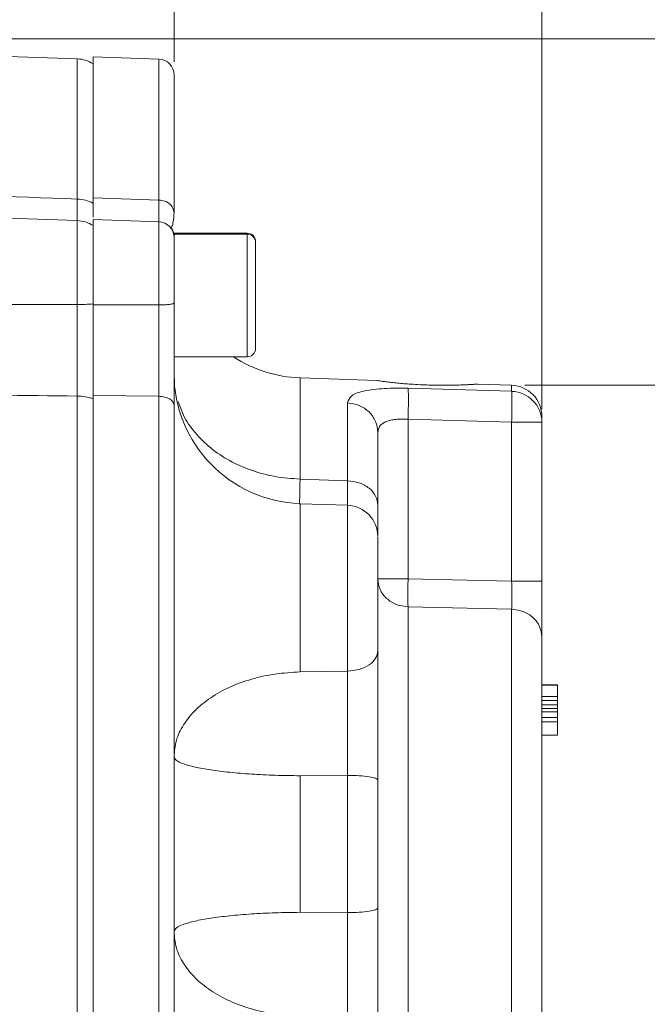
# Model space of a CAD drawing. Header units: inches. Extents: x 0.3 to 33.9, y 0.2 to 21.6.
# Tile 13 of 26: x 25.3 to 27.7, y 8.9 to 12.7. Entities that reach past the tile are written whole.
import ezdxf

# ---------------------------------------------------------------- set-up
doc = ezdxf.new("R2010")
doc.units = ezdxf.units.IN
doc.header["$MEASUREMENT"] = 0
doc.layers.add('SLD-0', color=7, linetype='Continuous', lineweight=15)
doc.styles.add('SLDTEXTSTYLE0', font='TXT', dxfattribs={"width": 0.75})
doc.dimstyles.new('SLDDIMSTYLE0', dxfattribs={"dimtxt": 0.25, "dimasz": 0.13, "dimexe": 0, "dimexo": 0.0625, "dimgap": 0.0625, "dimtad": 0, "dimtih": 1, "dimtoh": 1, "dimrnd": 1e-09, "dimzin": 12, "dimdsep": 46, "dimtxsty": 'SLDTEXTSTYLE0', "dimsah": 1, "dimcen": 0.09, "dimadec": 0, "dimazin": 3, "dimtfac": 1, "dimtofl": 0, "dimtmove": 0, "dimatfit": 3, "dimfxl": 1, "dimfrac": 2, "dimtolj": 1, "dimtzin": 12, "dimarcsym": 0})

# ---------------------------------------------------------------- blocks, each defined once
blk = doc.blocks.new('_D_6')
at = {"layer": 'SLD-0'}
for p, q in [((25.8935, 12.5166), (25.8935, 13.5957)), ((24.2195, 13.5075), (24.1687, 13.5075)), ((24.1687, 13.5075), (24.1687, 13.1106)), ((24.993, 13.5075), (25.0437, 13.5075)), ((25.0437, 13.5075), (25.0437, 13.1106)), ((23.319, 13.4707), (24.0799, 13.4707)), ((25.8935, 13.4707), (25.1325, 13.4707)), ((24.1687, 13.1106), (24.2195, 13.1106)), ((25.0437, 13.1106), (24.993, 13.1106))]:
    blk.add_line(p, q, dxfattribs=at)
for points in [[(23.319, 13.4707), (23.449, 13.4507), (23.449, 13.4907)], [(25.8935, 13.4707), (25.7635, 13.4907), (25.7635, 13.4507)]]:
    blk.add_solid(points, dxfattribs=at)
at = {"layer": 'SLD-0', "char_height": 0.25, "attachment_point": 1, "style": 'SLDTEXTSTYLE0'}
for s, insert in [('2.57', (24.1814, 13.8805, -2.4475)), ('65.4', (24.283, 13.4329, -2.4475))]:
    blk.add_mtext(s, dxfattribs=dict(at, insert=insert))
blk = doc.blocks.new('_D_7')
at = {"layer": 'SLD-0'}
for p, q in [((27.3015, 11.1869), (27.3015, 14.7768)), ((24.8311, 14.6886), (24.7803, 14.6886)), ((24.7803, 14.6886), (24.7803, 14.2917)), ((25.7893, 14.6886), (25.8401, 14.6886)), ((25.8401, 14.6886), (25.8401, 14.2917)), ((23.319, 14.6518), (24.6916, 14.6518)), ((27.3015, 14.6518), (25.9289, 14.6518)), ((24.7803, 14.2917), (24.8311, 14.2917)), ((25.8401, 14.2917), (25.7893, 14.2917))]:
    blk.add_line(p, q, dxfattribs=at)
for points in [[(23.319, 14.6518), (23.449, 14.6318), (23.449, 14.6718)], [(27.3015, 14.6518), (27.1715, 14.6718), (27.1715, 14.6318)]]:
    blk.add_solid(points, dxfattribs=at)
at = {"layer": 'SLD-0', "char_height": 0.25, "attachment_point": 1, "style": 'SLDTEXTSTYLE0'}
for s, insert in [('3.98', (24.8854, 15.0616, -2.4475)), ('101.2', (24.8946, 14.614, -2.4475))]:
    blk.add_mtext(s, dxfattribs=dict(at, insert=insert))
blk = doc.blocks.new('_D_10')
at = {"layer": 'SLD-0'}
for p, q in [((27.2357, 11.2786), (29.0613, 11.2786)), ((28.9363, 11.2786), (28.9363, 8.5626)), ((28.4572, 8.1886), (28.4064, 8.1886)), ((28.4064, 8.1886), (28.4064, 7.7917)), ((29.4154, 8.1886), (29.4662, 8.1886)), ((29.4662, 8.1886), (29.4662, 7.7917)), ((28.4064, 7.7917), (28.4572, 7.7917)), ((29.4662, 7.7917), (29.4154, 7.7917)), ((28.9363, 5.0249), (28.9363, 7.7409)), ((26.866, 5.0249), (29.0613, 5.0249))]:
    blk.add_line(p, q, dxfattribs=at)
for points in [[(28.9363, 11.2786), (28.9163, 11.1486), (28.9563, 11.1486)], [(28.9363, 5.0249), (28.9563, 5.1549), (28.9163, 5.1549)]]:
    blk.add_solid(points, dxfattribs=at)
at = {"layer": 'SLD-0', "char_height": 0.25, "attachment_point": 1, "style": 'SLDTEXTSTYLE0'}
for s, insert in [('6.25', (28.5114, 8.5616, -2.4475)), ('158.8', (28.5206, 8.114, -2.4475))]:
    blk.add_mtext(s, dxfattribs=dict(at, insert=insert))
blk = doc.blocks.new('_D_11')
at = {"layer": 'SLD-0'}
for p, q in [((23.369, 12.6045), (30.951, 12.6045)), ((30.826, 12.6045), (30.826, 9.2256)), ((30.3469, 8.8515), (30.2962, 8.8515)), ((30.2962, 8.8515), (30.2962, 8.4547)), ((31.3051, 8.8515), (31.3559, 8.8515)), ((31.3559, 8.8515), (31.3559, 8.4547)), ((30.2962, 8.4547), (30.3469, 8.4547)), ((31.3559, 8.4547), (31.3051, 8.4547)), ((30.826, 5.0249), (30.826, 8.4039)), ((26.866, 5.0249), (30.951, 5.0249))]:
    blk.add_line(p, q, dxfattribs=at)
for points in [[(30.826, 12.6045), (30.806, 12.4745), (30.846, 12.4745)], [(30.826, 5.0249), (30.846, 5.1549), (30.806, 5.1549)]]:
    blk.add_solid(points, dxfattribs=at)
at = {"layer": 'SLD-0', "char_height": 0.25, "attachment_point": 1, "style": 'SLDTEXTSTYLE0'}
for s, insert in [('7.58', (30.4012, 9.2246, -2.4475)), ('192.5', (30.4104, 8.7769, -2.4475))]:
    blk.add_mtext(s, dxfattribs=dict(at, insert=insert))

msp = doc.modelspace()

# ---------------------------------------------------------------- linework, layer by layer
at = {"color": 7, "linetype": 'Continuous', "lineweight": 15}
for p, q in [((25.5232, 12.5276), (23.319, 12.6045)), ((25.8356, 12.5266), (25.5835, 12.5354)), ((25.5835, 12.5354), (25.5835, 11.9963)), ((25.5232, 11.9086), (23.319, 11.9856)), ((25.8356, 11.9874), (25.5835, 11.9963)), ((25.5835, 11.9963), (25.5835, 11.9758)), ((25.8356, 11.904), (25.5835, 11.9128)), ((25.5835, 11.9128), (25.5835, 11.5858)), ((26.1735, 11.8604), (25.8935, 11.8604)), ((25.8935, 11.8565), (25.8935, 11.859)), ((26.1735, 11.8565), (25.8935, 11.8565)), ((25.8935, 11.3875), (25.8935, 11.8565)), ((26.2055, 11.4195), (26.2055, 11.8245)), ((25.8356, 11.5857), (25.5835, 11.5858)), ((25.8935, 11.3875), (26.1735, 11.3875)), ((25.8959, 11.2787), (25.8935, 11.3281)), ((25.8957, 11.2923), (25.8935, 11.3106)), ((26.6712, 11.2966), (26.376, 11.3069)), ((26.7893, 11.2668), (27.1857, 11.2553)), ((27.1857, 11.2786), (27.056, 11.2831)), ((25.5232, 7.8117), (25.5232, 11.2374)), ((25.8356, 11.2364), (25.5835, 11.239)), ((25.5835, 11.239), (25.5835, 7.8054)), ((25.8356, 11.2364), (25.8356, 7.808)), ((26.5577, 10.9131), (26.5577, 11.2109)), ((27.3015, 11.1369), (27.3015, 11.1587)), ((26.7893, 11.1485), (26.7893, 10.5373)), ((26.7893, 11.1485), (27.1857, 11.1368)), ((27.1857, 10.5288), (27.1857, 11.1368)), ((27.3015, 11.1369), (27.3015, 10.5289)), ((26.376, 10.9195), (26.5577, 10.9131)), ((26.5577, 10.8191), (26.376, 10.8254)), ((26.7893, 10.5373), (27.1857, 10.5288)), ((26.7893, 10.4305), (27.1857, 10.4216)), ((26.376, 10.1815), (26.5577, 10.1847)), ((27.3015, 10.1327), (27.3615, 10.1327)), ((27.3615, 10.1316), (27.3015, 10.1316)), ((27.3015, 10.1311), (27.3615, 10.1311)), ((27.3615, 10.131), (27.3015, 10.131)), ((27.3015, 10.1307), (27.3615, 10.1307)), ((27.3015, 10.1302), (27.3615, 10.1302)), ((27.3015, 10.0876), (27.3615, 10.0876)), ((27.3015, 10.0725), (27.3615, 10.0725)), ((27.3015, 10.0553), (27.3615, 10.0553)), ((27.3015, 10.0553), (27.3615, 10.0553)), ((27.3015, 10.0417), (27.3615, 10.0417)), ((27.3615, 10.0285), (27.3015, 10.0285)), ((27.3615, 10.0065), (27.3015, 10.0065)), ((27.3615, 9.9901), (27.3015, 9.9901)), ((27.3015, 9.9393), (27.3615, 9.9393)), ((26.5577, 9.7855), (26.376, 9.7842)), ((26.376, 9.7842), (26.376, 9.2616)), ((26.5577, 9.2603), (26.5577, 9.7855)), ((26.376, 9.2616), (26.5577, 9.2603))]:
    msp.add_line(p, q, dxfattribs=at)
at = {"color": 8, "linetype": 'Continuous', "lineweight": 15}
for p, q in [((25.5232, 11.9912), (25.5232, 12.5276)), ((25.8356, 12.5266), (25.8356, 11.9874)), ((25.5232, 11.5875), (25.5232, 11.9086)), ((25.8356, 11.904), (25.8356, 11.5857)), ((26.1735, 11.8565), (26.1735, 11.8604)), ((26.1735, 11.3875), (26.1735, 11.8565)), ((26.376, 11.3069), (26.376, 10.9195)), ((27.1857, 11.2553), (27.1857, 11.2786)), ((26.376, 10.8254), (26.376, 10.1815)), ((26.5577, 10.1847), (26.5577, 10.8191)), ((26.7893, 10.4305), (26.7893, 8.5067)), ((27.1857, 10.4216), (27.1857, 8.5205))]:
    msp.add_line(p, q, dxfattribs=at)
at = {"color": 7, "linetype": 'Continuous', "lineweight": 15}
for centre, radius, start, end in [((25.519, 12.4076), 0.12, 57.4864, 88), ((25.8335, 12.4666), 0.06, 0, 88), ((25.5198, 11.8522), 0.139, 62.7511, 88.6215), ((25.519, 11.7887), 0.12, 57.4864, 88), ((25.8335, 11.844), 0.06, 0, 88), ((25.8335, 11.848), 0.06, 0, 36.9168), ((26.1735, 11.8284), 0.032, 0, 90), ((26.1735, 11.8245), 0.032, 0, 90), ((25.5215, 12.3744), 0.7869, 270.1194, 274.5154), ((26.1735, 11.4195), 0.032, 270, 0), ((26.3935, 11.8066), 0.5, 236.9475, 268), ((26.3935, 11.3251), 0.5, 180, 268), ((27.1815, 11.1587), 0.12, 0, 88), ((25.5207, 11.0481), 0.1893, 70.6431, 89.2618), ((27.1823, 11.1362), 0.1191, 0.3683, 88.3986), ((27.2139, 41.5839), 30.4471, 269.94676, 270.1647), ((26.5535, 10.6992), 0.12, 0, 88)]:
    msp.add_arc(centre, radius, start, end, dxfattribs=at)
for points, knots in [([(25.8935, 12.4666), (25.8935, 12.4634), (25.8935, 12.4571), (25.8935, 12.4075), (25.8935, 12.3303), (25.8935, 12.2246), (25.8935, 12.096), (25.8935, 11.9905), (25.8935, 11.9382)], [0, 0, 0, 0, 0.171594, 0.342271, 0.511803, 0.677325, 0.840122, 1, 1, 1, 1]), ([(23.319, 12.0686), (23.8047, 12.0516), (24.5395, 12.0258), (25.2742, 11.9999), (25.5232, 11.9912)], [0, 0, 0, 0, 0.661168, 1, 1, 1, 1]), ([(25.5835, 11.9963), (25.5835, 11.9874), (25.5835, 11.9741), (25.5835, 11.9591), (25.5835, 11.9482), (25.5835, 11.9383), (25.5835, 11.9289), (25.5835, 11.9243), (25.5835, 11.9219)], [0, 0, 0, 0, 0.265773, 0.398698, 0.534807, 0.685927, 0.837275, 1, 1, 1, 1]), ([(25.8817, 11.8836), (25.8831, 11.8844), (25.8869, 11.8866), (25.8903, 11.9019), (25.8931, 11.9198), (25.8934, 11.9322), (25.8935, 11.9376)], [0, 0, 0, 0, 0.19999, 0.557474, 0.808092, 1, 1, 1, 1]), ([(25.8935, 11.8426), (25.8935, 11.843), (25.8935, 11.844), (25.8935, 11.8335), (25.8935, 11.812), (25.8935, 11.7801), (25.8935, 11.7404), (25.8935, 11.6941), (25.8935, 11.6439), (25.8935, 11.6101), (25.8935, 11.5934)], [0, 0, 0, 0, 0.057744, 0.193867, 0.329989, 0.462578, 0.595166, 0.731289, 0.867412, 1, 1, 1, 1]), ([(23.319, 11.5901), (23.7081, 11.5894), (24.4429, 11.5881), (25.1776, 11.5877), (25.5232, 11.5875)], [0, 0, 0, 0, 0.5296757, 1, 1, 1, 1]), ([(25.5232, 11.2374), (25.5232, 11.2631), (25.5234, 11.3154), (25.5235, 11.4029), (25.5234, 11.495), (25.5232, 11.5563), (25.5232, 11.5875)], [0, 0, 0, 0, 0.2457241, 0.5000016, 0.7457236, 1, 1, 1, 1]), ([(25.5835, 11.59), (25.5835, 11.5613), (25.5835, 11.5031), (25.5835, 11.4163), (25.5835, 11.3319), (25.5835, 11.2694), (25.5835, 11.2358), (25.5835, 11.2267)], [0, 0, 0, 0, 0.225412, 0.457361, 0.682763, 0.914702, 1, 1, 1, 1]), ([(25.5835, 11.5858), (25.5835, 11.5697), (25.5835, 11.5456), (25.5835, 11.5131), (25.5835, 11.4876), (25.5835, 11.4611), (25.5835, 11.4293), (25.5835, 11.3979), (25.5835, 11.3618), (25.5835, 11.3278), (25.5835, 11.2959), (25.5835, 11.2668), (25.5835, 11.2495), (25.5835, 11.239)], [0, 0, 0, 0, 0.132632, 0.198967, 0.266892, 0.342302, 0.417825, 0.531038, 0.606564, 0.727939, 0.829323, 0.896928, 1, 1, 1, 1]), ([(25.8356, 11.5857), (25.8356, 11.5579), (25.8357, 11.5082), (25.8357, 11.4419), (25.8357, 11.3872), (25.8357, 11.3441), (25.8357, 11.3031), (25.8356, 11.2686), (25.8356, 11.2459), (25.8356, 11.2364)], [0, 0, 0, 0, 0.227167, 0.405662, 0.543405, 0.681946, 0.778223, 0.906866, 1, 1, 1, 1]), ([(25.8935, 11.5934), (25.8935, 11.5591), (25.8935, 11.4905), (25.8935, 11.3883), (25.8935, 11.2899), (25.8935, 11.2315), (25.8935, 11.2022)], [0, 0, 0, 0, 0.250005, 0.500038, 0.749999, 1, 1, 1, 1]), ([(26.5577, 11.2109), (26.5608, 11.2208), (26.567, 11.2403), (26.6104, 11.2555), (26.6572, 11.263), (26.6981, 11.2663), (26.7426, 11.2677), (26.7738, 11.2671), (26.7893, 11.2668)], [0, 0, 0, 0, 0.257226, 0.510047, 0.635106, 0.757972, 0.879731, 1, 1, 1, 1]), ([(26.7495, 11.2867), (26.7411, 11.2876), (26.7241, 11.2894), (26.7036, 11.292), (26.6872, 11.2941), (26.6763, 11.2957), (26.6707, 11.2965), (26.671, 11.2965), (26.6712, 11.2965)], [0, 0, 0, 0, 0.176809, 0.358723, 0.535539, 0.717539, 0.893309, 1, 1, 1, 1]), ([(27.056, 11.2831), (27.0562, 11.2831), (27.0569, 11.2831), (27.0529, 11.2828), (27.044, 11.2822), (27.0303, 11.2814), (27.0121, 11.2805), (26.9899, 11.2796), (26.9639, 11.2789), (26.9347, 11.2786), (26.9028, 11.2787), (26.8692, 11.2794), (26.8347, 11.2807), (26.8028, 11.2825), (26.774, 11.2846), (26.7577, 11.286), (26.7495, 11.2867)], [0, 0, 0, 0, 0.025008, 0.098635, 0.169115, 0.241555, 0.313666, 0.387695, 0.463106, 0.540518, 0.619426, 0.700483, 0.78191, 0.865644, 0.932186, 1, 1, 1, 1]), ([(26.7893, 11.2668), (26.7896, 11.263), (26.7904, 11.2553), (26.7907, 11.2273), (26.7904, 11.1905), (26.7896, 11.1625), (26.7893, 11.1485)], [0, 0, 0, 0, 0.250114, 0.5, 0.749886, 1, 1, 1, 1]), ([(25.5232, 11.2374), (25.1172, 11.2417), (24.3825, 11.2494), (23.6477, 11.2572), (23.319, 11.2607)], [0, 0, 0, 0, 0.55255, 1, 1, 1, 1]), ([(27.1857, 11.1368), (27.186, 11.1504), (27.1868, 11.1785), (27.187, 11.2134), (27.1869, 11.2358), (27.1864, 11.2493), (27.1859, 11.2532), (27.1857, 11.2553)], [0, 0, 0, 0, 0.241771, 0.499322, 0.700331, 0.837915, 1, 1, 1, 1]), ([(25.8935, 11.2022), (25.8935, 11.1224), (25.8935, 10.9614), (25.8935, 10.6994), (25.8935, 10.4217), (25.8935, 10.1298), (25.8935, 9.8281), (25.8935, 9.5218), (25.8935, 9.2155), (25.8935, 8.9138), (25.8935, 8.6221), (25.8935, 8.3446), (25.8935, 8.0829), (25.8935, 7.922), (25.8935, 7.8423)], [0, 0, 0, 0, 0.079937, 0.161332, 0.244098, 0.328859, 0.414198, 0.5, 0.585797, 0.671136, 0.755901, 0.838663, 0.920061, 1, 1, 1, 1]), ([(26.376, 10.9195), (26.3441, 10.9217), (26.2803, 10.9263), (26.1888, 10.951), (26.1049, 10.988), (26.0315, 11.037), (25.9719, 11.0962), (25.93, 11.1564), (25.9162, 11.1981), (25.9104, 11.2154)], [0, 0, 0, 0, 0.148918, 0.297836, 0.446754, 0.595672, 0.74459, 0.893509, 1, 1, 1, 1]), ([(26.6735, 11.0971), (26.6749, 11.1062), (26.6771, 11.1197), (26.6914, 11.1327), (26.7053, 11.14), (26.7226, 11.1451), (26.7424, 11.1481), (26.765, 11.1495), (26.7811, 11.1488), (26.7893, 11.1485)], [0, 0, 0, 0, 0.264937, 0.392212, 0.51681, 0.632975, 0.751696, 0.873788, 1, 1, 1, 1]), ([(26.6735, 10.8193), (26.6735, 10.8582), (26.6735, 10.9358), (26.6735, 11.0292), (26.6735, 11.0745), (26.6735, 11.0971)], [0, 0, 0, 0, 0.3332602, 0.6667561, 1, 1, 1, 1]), ([(26.6735, 10.8193), (26.6735, 10.7935), (26.6735, 10.7445), (26.6735, 10.7194), (26.6735, 10.7076)], [0, 0, 0, 0, 0.528222, 1, 1, 1, 1]), ([(26.6735, 10.2629), (26.6735, 10.2845), (26.6735, 10.3287), (26.6735, 10.4101), (26.6735, 10.4928), (26.6735, 10.5688), (26.6735, 10.633), (26.6735, 10.6779), (26.6735, 10.6997), (26.6735, 10.6971), (26.6735, 10.6964)], [0, 0, 0, 0, 0.131859, 0.270236, 0.408614, 0.540472, 0.672331, 0.810709, 0.949086, 1, 1, 1, 1]), ([(26.7893, 10.5373), (26.7891, 10.5263), (26.7887, 10.5044), (26.7885, 10.474), (26.7887, 10.4479), (26.7891, 10.4363), (26.7893, 10.4305)], [0, 0, 0, 0, 0.250045, 0.5, 0.749955, 1, 1, 1, 1]), ([(27.1857, 10.5288), (27.1859, 10.5145), (27.1863, 10.4904), (27.1864, 10.4597), (27.1862, 10.437), (27.1858, 10.4266), (27.1857, 10.4216)], [0, 0, 0, 0, 0.3224934, 0.5431838, 0.7777772, 1, 1, 1, 1]), ([(27.3015, 10.5289), (27.3015, 10.5068), (27.3015, 10.4626), (27.3015, 10.4016), (27.3015, 10.349), (27.3015, 10.326), (27.3015, 10.3144)], [0, 0, 0, 0, 0.2498446, 0.499687, 0.7496388, 1, 1, 1, 1]), ([(27.3015, 10.3144), (27.3015, 10.2914), (27.3015, 10.2445), (27.3015, 10.1479), (27.3015, 10.0324), (27.3015, 9.8996), (27.3015, 9.7557), (27.3015, 9.6072), (27.3015, 9.4606), (27.3015, 9.3192), (27.3015, 9.183), (27.3015, 9.0527), (27.3015, 8.932), (27.3015, 8.8271), (27.3015, 8.7429), (27.3015, 8.6832), (27.3015, 8.6469), (27.3015, 8.6426), (27.3015, 8.6405)], [0, 0, 0, 0, 0.059446, 0.121453, 0.185292, 0.250088, 0.314884, 0.378722, 0.440729, 0.500175, 0.559621, 0.621628, 0.685467, 0.750263, 0.815059, 0.878898, 0.940904, 1, 1, 1, 1]), ([(26.6735, 9.7679), (26.6735, 9.8122), (26.6735, 9.9008), (26.6735, 10.0325), (26.6735, 10.157), (26.6735, 10.2276), (26.6735, 10.2629)], [0, 0, 0, 0, 0.250628, 0.501002, 0.750578, 1, 1, 1, 1]), ([(26.5577, 9.7855), (26.5577, 9.7987), (26.5578, 9.8302), (26.5579, 9.8708), (26.558, 9.9085), (26.5581, 9.9419), (26.5581, 9.9971), (26.5581, 10.0605), (26.5579, 10.1292), (26.5577, 10.1653), (26.5577, 10.1847)], [0, 0, 0, 0, 0.093325, 0.222291, 0.283368, 0.357862, 0.457584, 0.677443, 0.826925, 1, 1, 1, 1]), ([(27.3615, 10.0876), (27.3615, 10.0887), (27.3615, 10.0933), (27.3615, 10.103), (27.3615, 10.1166), (27.3615, 10.1274), (27.3615, 10.1294), (27.3615, 10.1302)], [0, 0, 0, 0, 0.04482, 0.175114, 0.424426, 0.780644, 1, 1, 1, 1]), ([(27.3615, 10.0876), (27.3615, 10.0862), (27.3615, 10.0829), (27.3615, 10.0783), (27.3615, 10.0748), (27.3615, 10.0729), (27.3615, 10.0726), (27.3615, 10.0725)], [0, 0, 0, 0, 0.191312, 0.462459, 0.755434, 0.8996, 1, 1, 1, 1]), ([(27.3615, 10.0575), (27.3615, 10.0591), (27.3615, 10.0625), (27.3615, 10.0682), (27.3615, 10.0722), (27.3615, 10.0725)], [0, 0, 0, 0, 0.436289, 0.95895, 1, 1, 1, 1]), ([(27.3615, 10.0417), (27.3615, 10.0426), (27.3615, 10.0447), (27.3615, 10.0483), (27.3615, 10.0519), (27.3615, 10.0547), (27.3615, 10.0551), (27.3615, 10.0553)], [0, 0, 0, 0, 0.104067, 0.25608, 0.507447, 0.772481, 1, 1, 1, 1]), ([(27.3615, 10.0285), (27.3615, 10.0286), (27.3615, 10.029), (27.3615, 10.0315), (27.3615, 10.0349), (27.3615, 10.0386), (27.3615, 10.0408), (27.3615, 10.0417)], [0, 0, 0, 0, 0.177049, 0.431906, 0.692915, 0.862697, 1, 1, 1, 1]), ([(27.3615, 10.0065), (27.3615, 10.0066), (27.3615, 10.0106), (27.3615, 10.0175), (27.3615, 10.0249), (27.3615, 10.0289), (27.3615, 10.0294), (27.3615, 10.0295)], [0, 0, 0, 0, 0.00821, 0.316477, 0.635136, 0.856072, 1, 1, 1, 1]), ([(27.3615, 9.9901), (27.3615, 9.9915), (27.3615, 9.9949), (27.3615, 10), (27.3615, 10.0041), (27.3615, 10.0062), (27.3615, 10.0064), (27.3615, 10.0065)], [0, 0, 0, 0, 0.170527, 0.405102, 0.725018, 0.902481, 1, 1, 1, 1]), ([(27.3615, 9.9393), (27.3615, 9.9395), (27.3615, 9.9397), (27.3615, 9.941), (27.3615, 9.9426), (27.3615, 9.9445), (27.3615, 9.9477), (27.3615, 9.951), (27.3615, 9.954), (27.3615, 9.956), (27.3615, 9.9581), (27.3615, 9.9603), (27.3615, 9.9626), (27.3615, 9.9651), (27.3615, 9.9676), (27.3615, 9.9708), (27.3615, 9.975), (27.3615, 9.9794), (27.3615, 9.9835), (27.3615, 9.9863), (27.3615, 9.9885), (27.3615, 9.9896), (27.3615, 9.9901)], [0, 0, 0, 0, 0.071555, 0.144863, 0.179824, 0.250062, 0.321211, 0.42929, 0.467299, 0.505358, 0.543569, 0.581832, 0.620703, 0.659632, 0.698746, 0.737926, 0.806601, 0.875783, 0.919405, 0.9634, 0.981576, 1, 1, 1, 1]), ([(26.6735, 8.7829), (26.6735, 8.8182), (26.6735, 8.8889), (26.6735, 9.0135), (26.6735, 9.1452), (26.6735, 9.2338), (26.6735, 9.2781)], [0, 0, 0, 0, 0.249422, 0.498998, 0.749372, 1, 1, 1, 1]), ([(26.5577, 8.8609), (26.5577, 8.8803), (26.5579, 8.9165), (26.5581, 8.9852), (26.5581, 9.0486), (26.5581, 9.1039), (26.558, 9.1373), (26.5579, 9.175), (26.5578, 9.2156), (26.5577, 9.2471), (26.5577, 9.2603)], [0, 0, 0, 0, 0.1730747, 0.3225573, 0.5424161, 0.6421378, 0.7166316, 0.7777093, 0.9066754, 1, 1, 1, 1])]:
    msp.add_open_spline(points, degree=3, knots=knots, dxfattribs=at)
at = {"color": 8, "linetype": 'Continuous', "lineweight": 15}
for points, knots in [([(25.5233, 11.9036), (25.5233, 11.9031), (25.5234, 11.9008), (25.5235, 11.9139), (25.5234, 11.9422), (25.5232, 11.9747), (25.5232, 11.9912)], [0, 0, 0, 0, 0.083996, 0.392794, 0.691203, 1, 1, 1, 1]), ([(25.8356, 11.9874), (25.8356, 11.9811), (25.8356, 11.9661), (25.8357, 11.9477), (25.8357, 11.9301), (25.8357, 11.915), (25.8357, 11.9062), (25.8357, 11.9039), (25.8357, 11.9034)], [0, 0, 0, 0, 0.145946, 0.347536, 0.498406, 0.715509, 0.931358, 1, 1, 1, 1]), ([(25.8916, 11.8554), (25.8911, 11.8599), (25.8899, 11.8703), (25.8833, 11.8785), (25.8794, 11.8832)], [0, 0, 0, 0, 0.429568, 1, 1, 1, 1]), ([(26.3744, 10.8236), (26.3743, 10.8243), (26.3742, 10.8294), (26.3746, 10.8596), (26.3755, 10.8995), (26.376, 10.9195)], [0, 0, 0, 0, 0.073063, 0.536501, 1, 1, 1, 1]), ([(26.5581, 10.8196), (26.5581, 10.8265), (26.558, 10.839), (26.5579, 10.8712), (26.5577, 10.8985), (26.5577, 10.9131)], [0, 0, 0, 0, 0.3582277, 0.6556439, 1, 1, 1, 1])]:
    msp.add_open_spline(points, degree=3, knots=knots, dxfattribs=at)
at = {"color": 7, "linetype": 'Continuous', "lineweight": 15}
for points in [[(25.8935, 11.9382), (25.8926, 11.9445), (25.8909, 11.9571), (25.8776, 11.9732), (25.8585, 11.9846), (25.8432, 11.9865), (25.8356, 11.9874)], [(25.8935, 11.5934), (25.8926, 11.5924), (25.8909, 11.5904), (25.8776, 11.5879), (25.8585, 11.5861), (25.8432, 11.5858), (25.8356, 11.5857)], [(25.8935, 11.2022), (25.8926, 11.2066), (25.8909, 11.2154), (25.8776, 11.2265), (25.8585, 11.2345), (25.8432, 11.2358), (25.8356, 11.2364)], [(26.5577, 11.2109), (26.573, 11.2088), (26.6036, 11.2045), (26.6417, 11.178), (26.6683, 11.1409), (26.6717, 11.1117), (26.6735, 11.0971)], [(26.5577, 10.9131), (26.573, 10.9113), (26.6036, 10.9078), (26.6417, 10.886), (26.6683, 10.8554), (26.6717, 10.8314), (26.6735, 10.8193)], [(26.7893, 10.5373), (26.774, 10.5373), (26.7434, 10.5373), (26.7052, 10.5373), (26.6786, 10.5373), (26.6752, 10.5372), (26.6735, 10.5372)], [(26.6735, 10.5372), (26.6752, 10.5235), (26.6786, 10.4962), (26.7052, 10.4614), (26.7434, 10.4365), (26.774, 10.4325), (26.7893, 10.4305)], [(27.3015, 10.5289), (27.2997, 10.5289), (27.2963, 10.5289), (27.2697, 10.5289), (27.2316, 10.5288), (27.201, 10.5288), (27.1857, 10.5288)], [(27.3015, 10.3144), (27.2997, 10.3282), (27.2963, 10.3556), (27.2697, 10.3906), (27.2316, 10.4155), (27.201, 10.4196), (27.1857, 10.4216)], [(26.5577, 10.1847), (26.573, 10.1862), (26.6036, 10.1891), (26.6417, 10.2073), (26.6683, 10.2328), (26.6717, 10.2528), (26.6735, 10.2629)], [(26.376, 10.1815), (26.3441, 10.1796), (26.2803, 10.1759), (26.1889, 10.1553), (26.1049, 10.1247), (26.0316, 10.0839), (25.9715, 10.0349), (25.9272, 9.9794), (25.8988, 9.9193), (25.8952, 9.8778), (25.8935, 9.857)], [(25.8935, 9.857), (25.8952, 9.8523), (25.8988, 9.843), (25.9272, 9.8295), (25.9715, 9.8171), (26.0316, 9.8061), (26.1049, 9.7969), (26.1889, 9.7901), (26.2803, 9.7855), (26.3441, 9.7846), (26.376, 9.7842)], [(26.6735, 9.7679), (26.6717, 9.7701), (26.6683, 9.7746), (26.6417, 9.7804), (26.6036, 9.7845), (26.573, 9.7852), (26.5577, 9.7855)], [(26.6735, 9.2781), (26.6735, 9.3598), (26.6735, 9.523), (26.6735, 9.6862), (26.6735, 9.7679)], [(26.5577, 9.2603), (26.573, 9.2606), (26.6036, 9.2613), (26.6417, 9.2655), (26.6683, 9.2713), (26.6717, 9.2758), (26.6735, 9.2781)], [(26.376, 9.2616), (26.3441, 9.2612), (26.2803, 9.2603), (26.1889, 9.2556), (26.1049, 9.2487), (26.0316, 9.2394), (25.9715, 9.2283), (25.9272, 9.2157), (25.8988, 9.202), (25.8952, 9.1926), (25.8935, 9.1879)], [(25.8935, 9.1879), (25.8952, 9.1671), (25.8988, 9.1257), (25.9272, 9.0657), (25.9715, 9.0103), (26.0316, 8.9614), (26.1049, 8.9208), (26.1889, 8.8902), (26.2803, 8.8697), (26.3441, 8.8659), (26.376, 8.864)]]:
    msp.add_open_spline(points, degree=3, dxfattribs=at)

# ---------------------------------------------------------------- dimensions: what is measured, and where the dimension line sits
at = {"layer": 'SLD-0'}
for base, p2, picture, middle in [((25.8935, 13.4707), (25.8935, 12.4666), '_D_6', (24.6062, 13.4707)), ((27.3015, 14.6518), (27.3015, 11.1369), '_D_7', (25.3102, 14.6518))]:
    dim = msp.add_linear_dim(base=base, p1=(23.319, 15.9322), p2=p2, dimstyle='SLDDIMSTYLE0', dxfattribs=at)
    dim.commit()
    dim.dimension.update_dxf_attribs({"geometry": picture, "text_midpoint": middle, "dimtype": 160})
for base, p2, picture, middle in [((30.826, 12.6045), (23.319, 12.6045), '_D_11', (30.826, 8.8147)), ((28.9363, 11.2786), (27.1857, 11.2786), '_D_10', (28.9363, 8.1518))]:
    dim = msp.add_linear_dim(base=base, p1=(26.816, 5.0249), p2=p2, angle=90, dimstyle='SLDDIMSTYLE0', dxfattribs=at)
    dim.commit()
    dim.dimension.update_dxf_attribs({"geometry": picture, "text_midpoint": middle, "dimtype": 160})

doc.saveas('drawing.dxf')
